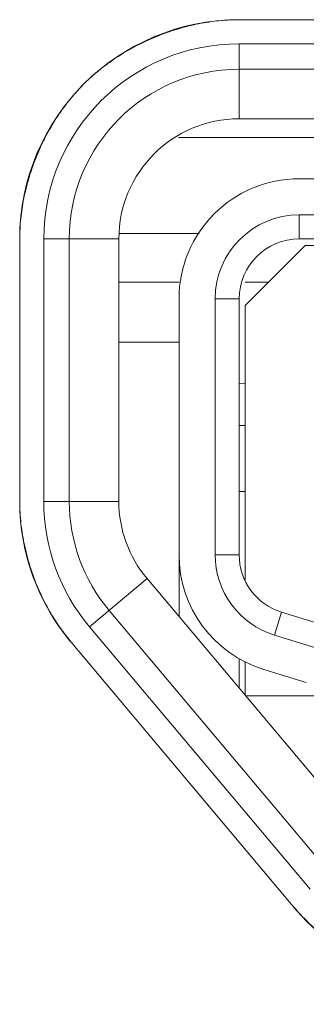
# Model space of a CAD drawing. Header units: millimetres. Extents: x 3925 to 5043, y -86 to 778.
# Tile 85 of 256: x 4315.428 to 4316.023, y -8.459 to -6.409. Entities that reach past the tile are written whole.
import ezdxf

# ---------------------------------------------------------------- set-up
doc = ezdxf.new("R2010")
doc.units = ezdxf.units.MM
doc.header["$LTSCALE"] = 46.255
for name, color, linetype in [('11_190F4G00BDXF_CONTINUOUS_LINE', 7, 'CONTINUOUS'), ('H30K-IO-LABEDXF_CONTINUOUS_LINE', 7, 'CONTINUOUS'), ('H30K-REAR-CODXF_CONTINUOUS_LINE', 7, 'CONTINUOUS'), ('H60-LSM-BASEDXF_CONTINUOUS_LINE', 7, 'CONTINUOUS'), ('LABEL-IO-H30DXF_CONTINUOUS_LINE', 7, 'CONTINUOUS')]:
    doc.layers.add(name, color=color, linetype=linetype)

msp = doc.modelspace()

# ---------------------------------------------------------------- linework, layer by layer
at = {"layer": '11_190F4G00BDXF_CONTINUOUS_LINE', "color": 7, "linetype": 'Continuous', "lineweight": 0}
for p, q in [((4319.2588, -6.7402), (4316.0088, -6.7402)), ((4319.2588, -6.8152), (4316.0088, -6.8152)), ((4316.0088, -6.8152), (4316.0088, -6.8652)), ((4319.2588, -6.8652), (4316.0088, -6.8652)), ((4315.8963, -7.0039), (4316.0213, -6.8789)), ((4316.0213, -6.8789), (4316.2769, -6.8789)), ((4315.7588, -7.6516), (4315.7588, -6.9902)), ((4315.8338, -6.9902), (4315.8838, -6.9902)), ((4315.8338, -7.5228), (4315.8338, -6.9902)), ((4315.8838, -6.9902), (4315.8838, -7.5228)), ((4315.8963, -7.0039), (4315.8963, -7.5754)), ((4315.8963, -7.1664), (4315.8838, -7.1658)), ((4315.8963, -7.2539), (4315.8838, -7.2539)), ((4315.8838, -7.3914), (4315.8963, -7.3914)), ((4315.8338, -7.5228), (4315.8838, -7.5228)), ((4315.9574, -7.6901), (4315.9721, -7.6423)), ((4315.9721, -7.6423), (4316.0601, -7.6694)), ((4316.0454, -7.7172), (4315.9574, -7.6901)), ((4315.8838, -7.739), (4315.8838, -7.8006)), ((4315.8963, -7.8155), (4315.8963, -7.7461)), ((4316.0233, -7.7889), (4315.9353, -7.7618)), ((4316.0388, -7.8164), (4315.8963, -7.8164))]:
    msp.add_line(p, q, dxfattribs=at)
for centre, radius, start, end in [((4316.0088, -6.9902), 0.25, 90, 180), ((4316.0088, -6.9902), 0.175, 90, 180), ((4316.0088, -6.9902), 0.125, 90, 180), ((4316.0088, -7.5228), 0.25, 180, 252.8973), ((4316.0088, -7.5228), 0.175, 180, 252.8973), ((4316.0088, -7.5228), 0.125, 180, 252.8973)]:
    msp.add_arc(centre, radius, start, end, dxfattribs=at)
at = {"layer": 'H30K-IO-LABEDXF_CONTINUOUS_LINE', "color": 7, "linetype": 'Continuous', "lineweight": 0}
for p, q in [((4315.8838, -6.409), (4319.3838, -6.409)), ((4315.7742, -6.4234), (4315.7891, -6.4198)), ((4315.4384, -6.7708), (4315.4422, -6.7552)), ((4315.4277, -7.4116), (4315.4277, -6.8651)), ((4315.9929, -8.2511), (4315.5344, -7.7047))]:
    msp.add_line(p, q, dxfattribs=at)
for points in [[(4315.7891, -6.4198), (4315.7944, -6.4186), (4315.7996, -6.4175), (4315.8049, -6.4165), (4315.8102, -6.4156), (4315.8154, -6.4147), (4315.8207, -6.4138), (4315.826, -6.4131), (4315.8312, -6.4124), (4315.8365, -6.4117), (4315.8418, -6.4112), (4315.8471, -6.4107), (4315.8523, -6.4102), (4315.8576, -6.4098), (4315.8628, -6.4095), (4315.8681, -6.4093), (4315.8733, -6.4091), (4315.8786, -6.409), (4315.8838, -6.409)], [(4315.6977, -6.4501), (4315.7026, -6.448), (4315.7076, -6.4458), (4315.7126, -6.4438), (4315.7177, -6.4418), (4315.7227, -6.4398), (4315.7278, -6.4379), (4315.7329, -6.436), (4315.738, -6.4342), (4315.7431, -6.4325), (4315.7483, -6.4308), (4315.7534, -6.4292), (4315.7586, -6.4277), (4315.7638, -6.4262), (4315.769, -6.4247), (4315.7742, -6.4234)], [(4315.6763, -6.4603), (4315.6789, -6.459), (4315.6816, -6.4577), (4315.6842, -6.4564), (4315.6869, -6.4551), (4315.6896, -6.4538), (4315.6923, -6.4526), (4315.695, -6.4514), (4315.6977, -6.4501)], [(4315.598, -6.5101), (4315.6023, -6.5067), (4315.6066, -6.5035), (4315.6109, -6.5002), (4315.6154, -6.4971), (4315.6198, -6.4939), (4315.6243, -6.4908), (4315.6288, -6.4878), (4315.6334, -6.4848), (4315.638, -6.4819), (4315.6427, -6.479), (4315.6474, -6.4762), (4315.6521, -6.4734), (4315.6569, -6.4707), (4315.6617, -6.468), (4315.6665, -6.4654), (4315.6714, -6.4628), (4315.6763, -6.4603)], [(4315.5613, -6.5426), (4315.564, -6.54), (4315.5667, -6.5373), (4315.5694, -6.5348), (4315.5721, -6.5322), (4315.5749, -6.5296), (4315.5777, -6.5271), (4315.5805, -6.5246), (4315.5834, -6.5221), (4315.5862, -6.5197), (4315.5891, -6.5172), (4315.5921, -6.5148), (4315.595, -6.5124), (4315.598, -6.5101)], [(4315.5259, -6.5829), (4315.5285, -6.5796), (4315.5311, -6.5764), (4315.5337, -6.5732), (4315.5363, -6.57), (4315.539, -6.5668), (4315.5417, -6.5637), (4315.5444, -6.5605), (4315.5472, -6.5575), (4315.55, -6.5544), (4315.5528, -6.5514), (4315.5556, -6.5484), (4315.5584, -6.5455), (4315.5613, -6.5426)], [(4315.4791, -6.6575), (4315.4816, -6.6525), (4315.4842, -6.6476), (4315.4868, -6.6427), (4315.4895, -6.6379), (4315.4923, -6.6331), (4315.4951, -6.6283), (4315.4979, -6.6236), (4315.5009, -6.6189), (4315.5038, -6.6143), (4315.5068, -6.6097), (4315.5099, -6.6051), (4315.513, -6.6006), (4315.5162, -6.5961), (4315.5194, -6.5917), (4315.5226, -6.5873), (4315.5259, -6.5829)], [(4315.4688, -6.6792), (4315.47, -6.6764), (4315.4712, -6.6737), (4315.4725, -6.671), (4315.4738, -6.6683), (4315.4751, -6.6655), (4315.4764, -6.6628), (4315.4777, -6.6601), (4315.4791, -6.6575)], [(4315.4422, -6.7552), (4315.4435, -6.75), (4315.445, -6.7448), (4315.4465, -6.7397), (4315.448, -6.7345), (4315.4496, -6.7294), (4315.4513, -6.7243), (4315.453, -6.7192), (4315.4548, -6.7142), (4315.4566, -6.7091), (4315.4585, -6.7041), (4315.4604, -6.699), (4315.4624, -6.694), (4315.4645, -6.6891), (4315.4666, -6.6841), (4315.4688, -6.6792)], [(4315.4277, -6.8651), (4315.4278, -6.8599), (4315.4279, -6.8546), (4315.428, -6.8494), (4315.4283, -6.8442), (4315.4286, -6.839), (4315.4289, -6.8337), (4315.4294, -6.8285), (4315.4299, -6.8232), (4315.4304, -6.818), (4315.4311, -6.8127), (4315.4318, -6.8075), (4315.4325, -6.8022), (4315.4333, -6.797), (4315.4342, -6.7917), (4315.4352, -6.7865), (4315.4362, -6.7812), (4315.4373, -6.776), (4315.4384, -6.7708)], [(4315.4422, -7.5228), (4315.4408, -7.517), (4315.4394, -7.5112), (4315.4381, -7.5053), (4315.4368, -7.4995), (4315.4357, -7.4936), (4315.4346, -7.4878), (4315.4336, -7.4819), (4315.4327, -7.4761), (4315.4318, -7.4702), (4315.431, -7.4643), (4315.4303, -7.4584), (4315.4297, -7.4526), (4315.4292, -7.4467), (4315.4288, -7.4408), (4315.4284, -7.435), (4315.4281, -7.4291), (4315.4279, -7.4232), (4315.4278, -7.4174), (4315.4277, -7.4116)], [(4315.4794, -7.6212), (4315.4767, -7.6157), (4315.474, -7.6101), (4315.4713, -7.6045), (4315.4688, -7.5988), (4315.4663, -7.5932), (4315.4639, -7.5874), (4315.4615, -7.5817), (4315.4593, -7.5759), (4315.4571, -7.5701), (4315.4549, -7.5643), (4315.4529, -7.5584), (4315.4509, -7.5525), (4315.449, -7.5466), (4315.4472, -7.5407), (4315.4455, -7.5347), (4315.4438, -7.5288), (4315.4422, -7.5228)], [(4315.4946, -7.6485), (4315.493, -7.6458), (4315.4914, -7.6431), (4315.4898, -7.6404), (4315.4883, -7.6377), (4315.4868, -7.635), (4315.4853, -7.6323), (4315.4838, -7.6295), (4315.4823, -7.6267), (4315.4809, -7.624), (4315.4794, -7.6212)], [(4315.5344, -7.7047), (4315.5315, -7.7012), (4315.5286, -7.6977), (4315.5258, -7.6941), (4315.523, -7.6905), (4315.5202, -7.6868), (4315.5175, -7.6831), (4315.5148, -7.6794), (4315.5122, -7.6757), (4315.5095, -7.6719), (4315.5069, -7.6681), (4315.5044, -7.6642), (4315.5019, -7.6603), (4315.4994, -7.6564), (4315.497, -7.6525), (4315.4946, -7.6485)], [(4316.0745, -8.3293), (4316.0692, -8.3252), (4316.064, -8.3209), (4316.0588, -8.3166), (4316.0537, -8.3123), (4316.0486, -8.3079), (4316.0436, -8.3034), (4316.0386, -8.2989), (4316.0337, -8.2943), (4316.0289, -8.2897), (4316.0242, -8.2851), (4316.0195, -8.2804), (4316.0149, -8.2756), (4316.0103, -8.2708), (4316.0059, -8.2659), (4316.0015, -8.261), (4315.9971, -8.2561), (4315.9929, -8.2511)]]:
    msp.add_lwpolyline(points, dxfattribs=at)
at = {"layer": 'H30K-REAR-CODXF_CONTINUOUS_LINE', "color": 7, "linetype": 'Continuous', "lineweight": 0}
for p, q in [((4315.8838, -6.4591), (4319.3838, -6.4591)), ((4315.8838, -6.4591), (4315.8838, -6.6152)), ((4315.8838, -6.5121), (4319.3838, -6.5121)), ((4315.8838, -6.6152), (4319.3838, -6.6152)), ((4315.4778, -6.8652), (4315.6338, -6.8652)), ((4315.4778, -7.4117), (4315.4778, -6.8652)), ((4315.5308, -7.4117), (4315.5308, -6.8652)), ((4315.6338, -7.4117), (4315.6338, -6.8652)), ((4315.4778, -7.4117), (4315.6338, -7.4117)), ((4315.5728, -7.6727), (4315.6923, -7.5724)), ((4316.1508, -8.1187), (4315.6923, -7.5724)), ((4316.0718, -8.1849), (4315.6134, -7.6386)), ((4316.0312, -8.219), (4315.5728, -7.6727))]:
    msp.add_line(p, q, dxfattribs=at)
for centre, radius, start, end in [((4315.8838, -6.8652), 0.4061, 90, 180), ((4315.8838, -6.8652), 0.353, 90, 180), ((4315.8838, -6.8652), 0.25, 90, 180), ((4315.8838, -7.4117), 0.4061, 180, 220), ((4315.8838, -7.4117), 0.353, 180, 220), ((4315.8838, -7.4117), 0.25, 180, 220)]:
    msp.add_arc(centre, radius, start, end, dxfattribs=at)
at = {"layer": 'H60-LSM-BASEDXF_CONTINUOUS_LINE', "color": 7, "linetype": 'Continuous', "lineweight": 0}
for p, q in [((4316.4463, -6.6544), (4315.758, -6.6544)), ((4315.8009, -6.8541), (4315.6338, -6.8541)), ((4315.6338, -6.9552), (4315.7588, -6.9552)), ((4315.8963, -6.9552), (4315.9451, -6.9552)), ((4315.6338, -7.08), (4315.7588, -7.08))]:
    msp.add_line(p, q, dxfattribs=at)
at = {"layer": 'LABEL-IO-H30DXF_CONTINUOUS_LINE', "color": 7, "linetype": 'Continuous', "lineweight": 0}
for p, q in [((4315.8838, -6.4091), (4319.3838, -6.4091)), ((4315.4278, -7.4117), (4315.4278, -6.8652)), ((4315.9929, -8.2512), (4315.5345, -7.7048))]:
    msp.add_line(p, q, dxfattribs=at)
for centre, radius, start, end in [((4315.8838, -6.8652), 0.4561, 90, 180), ((4315.8838, -7.4117), 0.4561, 180, 220), ((4316.438, -7.8777), 0.5811, 220, 270)]:
    msp.add_arc(centre, radius, start, end, dxfattribs=at)

doc.saveas('drawing.dxf')
